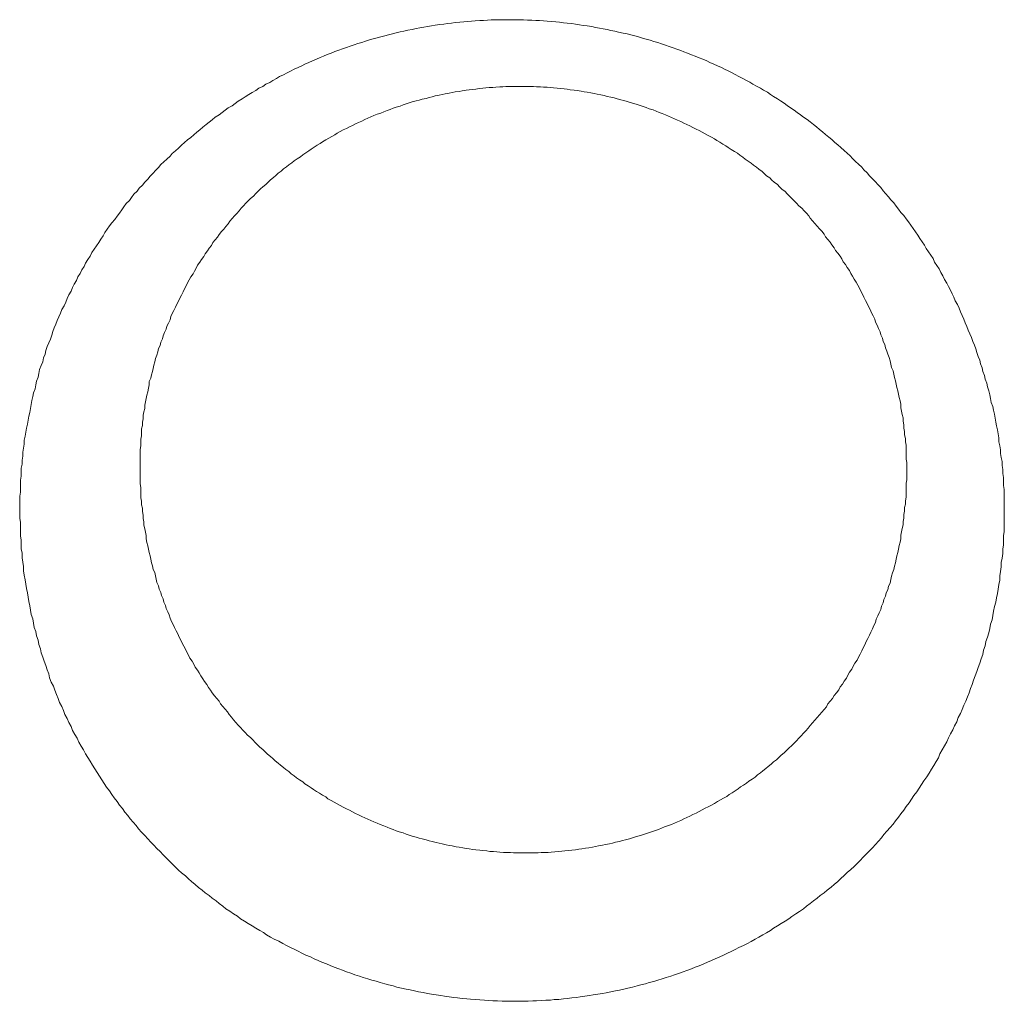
# Model space of a CAD drawing. Header units: millimetres. Extents: x -2274 to 12297, y -16157 to 26321.
# Tile 252 of 256: x -484.77 to -483.49, y -844.54 to -843.26. Entities that reach past the tile are written whole.
import ezdxf

# ---------------------------------------------------------------- set-up
doc = ezdxf.new("R2010")
doc.units = ezdxf.units.MM

msp = doc.modelspace()

# ---------------------------------------------------------------- linework, layer by layer
at = {"color": 253, "lineweight": 13}
for points in [[(-484.7695, -843.8886, 0), (-484.7695, -843.8833, 0), (-484.7685, -843.8781, 0), (-484.7685, -843.8729, 0), (-484.7685, -843.8676, 0), (-484.7685, -843.8624, 0), (-484.7675, -843.8571, 0), (-484.7675, -843.8519, 0), (-484.7675, -843.8467, 0), (-484.7665, -843.8414, 0), (-484.7665, -843.8362, 0), (-484.7655, -843.831, 0), (-484.7655, -843.8258, 0), (-484.7645, -843.8206, 0), (-484.7635, -843.8153, 0), (-484.7635, -843.8102, 0), (-484.7625, -843.805, 0), (-484.7615, -843.7998, 0), (-484.7605, -843.7946, 0), (-484.7595, -843.7894, 0), (-484.7585, -843.7843, 0), (-484.7575, -843.7791, 0), (-484.7565, -843.774, 0), (-484.7555, -843.7689, 0), (-484.7545, -843.7637, 0), (-484.7535, -843.7586, 0), (-484.7525, -843.7535, 0), (-484.7515, -843.7484, 0), (-484.7495, -843.7433, 0), (-484.7485, -843.7383, 0), (-484.7475, -843.7332, 0), (-484.7455, -843.7282, 0), (-484.7445, -843.7231, 0), (-484.7435, -843.7181, 0), (-484.7415, -843.7131, 0), (-484.7395, -843.7081, 0), (-484.7385, -843.7031, 0), (-484.7365, -843.6982, 0), (-484.7355, -843.6932, 0), (-484.7335, -843.6883, 0), (-484.7315, -843.6833, 0), (-484.7295, -843.6784, 0), (-484.7275, -843.6735, 0), (-484.7265, -843.6686, 0), (-484.7245, -843.6638, 0), (-484.7225, -843.6589, 0), (-484.7205, -843.6541, 0), (-484.7185, -843.6493, 0), (-484.7165, -843.6445, 0), (-484.7145, -843.6397, 0), (-484.7115, -843.635, 0), (-484.7095, -843.6302, 0), (-484.7075, -843.6255, 0), (-484.7055, -843.6208, 0), (-484.7025, -843.6161, 0), (-484.7005, -843.6114, 0), (-484.6985, -843.6068, 0), (-484.6955, -843.6021, 0), (-484.6935, -843.5975, 0), (-484.6905, -843.5929, 0), (-484.6885, -843.5884, 0), (-484.6855, -843.5838, 0), (-484.6835, -843.5793, 0), (-484.6805, -843.5748, 0), (-484.6775, -843.5703, 0), (-484.6755, -843.5658, 0), (-484.6725, -843.5614, 0), (-484.6695, -843.557, 0), (-484.6665, -843.5526, 0), (-484.6635, -843.5482, 0), (-484.6605, -843.5439, 0), (-484.6585, -843.5396, 0), (-484.6555, -843.5353, 0), (-484.6525, -843.531, 0), (-484.6495, -843.5268, 0), (-484.6455, -843.5225, 0), (-484.6425, -843.5183, 0), (-484.6395, -843.5142, 0), (-484.6365, -843.51, 0), (-484.6335, -843.5059, 0), (-484.6305, -843.5018, 0), (-484.6265, -843.4977, 0), (-484.6235, -843.4937, 0), (-484.6205, -843.4897, 0), (-484.6165, -843.4857, 0), (-484.6135, -843.4818, 0), (-484.6095, -843.4778, 0), (-484.6065, -843.4739, 0), (-484.6025, -843.47, 0), (-484.5995, -843.4662, 0), (-484.5955, -843.4624, 0), (-484.5925, -843.4586, 0), (-484.5885, -843.4548, 0), (-484.5855, -843.4511, 0), (-484.5815, -843.4474, 0), (-484.5775, -843.4438, 0), (-484.5735, -843.4401, 0), (-484.5705, -843.4365, 0), (-484.5665, -843.4329, 0), (-484.5625, -843.4294, 0), (-484.5585, -843.4259, 0), (-484.5545, -843.4224, 0), (-484.5505, -843.4189, 0), (-484.5465, -843.4155, 0), (-484.5425, -843.4121, 0), (-484.5385, -843.4088, 0), (-484.5345, -843.4055, 0), (-484.5305, -843.4022, 0), (-484.5265, -843.3989, 0), (-484.5225, -843.3957, 0), (-484.5185, -843.3925, 0), (-484.5145, -843.3894, 0), (-484.5095, -843.3863, 0), (-484.5055, -843.3832, 0), (-484.5015, -843.3802, 0), (-484.4975, -843.3771, 0), (-484.4925, -843.3742, 0), (-484.4885, -843.3712, 0), (-484.4845, -843.3683, 0), (-484.4795, -843.3654, 0), (-484.4755, -843.3626, 0), (-484.4705, -843.3598, 0), (-484.4665, -843.357, 0), (-484.4615, -843.3543, 0), (-484.4575, -843.3516, 0), (-484.4525, -843.349, 0), (-484.4485, -843.3463, 0), (-484.4435, -843.3438, 0), (-484.4395, -843.3412, 0), (-484.4345, -843.3387, 0), (-484.4305, -843.3362, 0), (-484.4255, -843.3338, 0), (-484.4205, -843.3314, 0), (-484.4165, -843.3291, 0), (-484.4115, -843.3267, 0), (-484.4065, -843.3245, 0), (-484.4015, -843.3222, 0), (-484.3975, -843.32, 0), (-484.3925, -843.3178, 0), (-484.3875, -843.3157, 0), (-484.3825, -843.3136, 0), (-484.3775, -843.3116, 0), (-484.3735, -843.3096, 0), (-484.3685, -843.3076, 0), (-484.3635, -843.3057, 0), (-484.3585, -843.3038, 0), (-484.3535, -843.3019, 0), (-484.3485, -843.3001, 0), (-484.3435, -843.2984, 0), (-484.3385, -843.2966, 0), (-484.3335, -843.295, 0), (-484.3285, -843.2933, 0), (-484.3235, -843.2917, 0), (-484.3185, -843.2902, 0), (-484.3135, -843.2886, 0), (-484.3085, -843.2872, 0), (-484.3035, -843.2857, 0), (-484.2985, -843.2843, 0), (-484.2935, -843.283, 0), (-484.2885, -843.2817, 0), (-484.2835, -843.2804, 0), (-484.2785, -843.2792, 0), (-484.2735, -843.278, 0), (-484.2685, -843.2769, 0), (-484.2635, -843.2758, 0), (-484.2575, -843.2747, 0), (-484.2525, -843.2737, 0), (-484.2475, -843.2727, 0), (-484.2425, -843.2718, 0), (-484.2375, -843.2709, 0), (-484.2325, -843.2701, 0), (-484.2275, -843.2693, 0), (-484.2215, -843.2685, 0), (-484.2165, -843.2678, 0), (-484.2115, -843.2671, 0), (-484.2065, -843.2665, 0), (-484.2015, -843.2659, 0), (-484.1955, -843.2654, 0), (-484.1905, -843.2649, 0), (-484.1855, -843.2644, 0), (-484.1805, -843.264, 0), (-484.1755, -843.2636, 0), (-484.1695, -843.2633, 0), (-484.1645, -843.263, 0), (-484.1595, -843.2627, 0), (-484.1545, -843.2625, 0), (-484.1485, -843.2624, 0), (-484.1435, -843.2623, 0), (-484.1385, -843.2622, 0), (-484.1335, -843.2621, 0), (-484.1285, -843.2621, 0), (-484.1225, -843.2622, 0), (-484.1175, -843.2623, 0), (-484.1125, -843.2624, 0), (-484.1075, -843.2626, 0), (-484.1015, -843.2628, 0), (-484.0965, -843.2631, 0), (-484.0915, -843.2634, 0), (-484.0865, -843.2637, 0), (-484.0815, -843.2641, 0), (-484.0755, -843.2645, 0), (-484.0705, -843.265, 0), (-484.0655, -843.2655, 0), (-484.0605, -843.2661, 0), (-484.0555, -843.2667, 0), (-484.0495, -843.2673, 0), (-484.0445, -843.268, 0), (-484.0395, -843.2687, 0), (-484.0345, -843.2695, 0), (-484.0295, -843.2703, 0), (-484.0235, -843.2712, 0), (-484.0185, -843.2721, 0), (-484.0135, -843.273, 0), (-484.0085, -843.274, 0), (-484.0035, -843.275, 0), (-483.9985, -843.2761, 0), (-483.9935, -843.2772, 0), (-483.9885, -843.2783, 0), (-483.9825, -843.2795, 0), (-483.9775, -843.2807, 0), (-483.9725, -843.282, 0), (-483.9675, -843.2833, 0), (-483.9625, -843.2846, 0), (-483.9575, -843.286, 0), (-483.9525, -843.2875, 0), (-483.9475, -843.2889, 0), (-483.9425, -843.2905, 0), (-483.9375, -843.292, 0), (-483.9325, -843.2936, 0), (-483.9275, -843.2952, 0), (-483.9225, -843.2969, 0), (-483.9175, -843.2986, 0), (-483.9125, -843.3004, 0), (-483.9075, -843.3022, 0), (-483.9035, -843.304, 0), (-483.8985, -843.3059, 0), (-483.8935, -843.3078, 0), (-483.8885, -843.3097, 0), (-483.8835, -843.3117, 0), (-483.8785, -843.3137, 0), (-483.8735, -843.3158, 0), (-483.8695, -843.3179, 0), (-483.8645, -843.3201, 0), (-483.8595, -843.3222, 0), (-483.8545, -843.3245, 0), (-483.8505, -843.3267, 0), (-483.8455, -843.329, 0), (-483.8405, -843.3314, 0), (-483.8365, -843.3337, 0), (-483.8315, -843.3361, 0), (-483.8265, -843.3386, 0), (-483.8225, -843.3411, 0), (-483.8175, -843.3436, 0), (-483.8135, -843.3462, 0), (-483.8085, -843.3488, 0), (-483.8035, -843.3514, 0), (-483.7995, -843.3541, 0), (-483.7945, -843.3568, 0), (-483.7905, -843.3596, 0), (-483.7865, -843.3624, 0), (-483.7815, -843.3652, 0), (-483.7775, -843.3681, 0), (-483.7725, -843.371, 0), (-483.7685, -843.3739, 0), (-483.7645, -843.3769, 0), (-483.7595, -843.3799, 0), (-483.7555, -843.3829, 0), (-483.7515, -843.386, 0), (-483.7475, -843.3891, 0), (-483.7425, -843.3922, 0), (-483.7385, -843.3954, 0), (-483.7345, -843.3986, 0), (-483.7305, -843.4018, 0), (-483.7265, -843.4051, 0), (-483.7225, -843.4084, 0), (-483.7185, -843.4118, 0), (-483.7145, -843.4151, 0), (-483.7105, -843.4185, 0), (-483.7065, -843.422, 0), (-483.7025, -843.4254, 0), (-483.6985, -843.4289, 0), (-483.6945, -843.4325, 0), (-483.6905, -843.436, 0), (-483.6865, -843.4396, 0), (-483.6835, -843.4432, 0), (-483.6795, -843.4469, 0), (-483.6755, -843.4506, 0), (-483.6715, -843.4543, 0), (-483.6685, -843.458, 0), (-483.6645, -843.4618, 0), (-483.6615, -843.4656, 0), (-483.6575, -843.4694, 0), (-483.6535, -843.4733, 0), (-483.6505, -843.4771, 0), (-483.6465, -843.481, 0), (-483.6435, -843.485, 0), (-483.6405, -843.4889, 0), (-483.6365, -843.4929, 0), (-483.6335, -843.497, 0), (-483.6295, -843.501, 0), (-483.6265, -843.5051, 0), (-483.6235, -843.5092, 0), (-483.6205, -843.5133, 0), (-483.6165, -843.5174, 0), (-483.6135, -843.5216, 0), (-483.6105, -843.5258, 0), (-483.6075, -843.53, 0), (-483.6045, -843.5343, 0), (-483.6015, -843.5386, 0), (-483.5985, -843.5429, 0), (-483.5955, -843.5472, 0), (-483.5925, -843.5515, 0), (-483.5895, -843.5559, 0), (-483.5875, -843.5603, 0), (-483.5845, -843.5647, 0), (-483.5815, -843.5691, 0), (-483.5785, -843.5736, 0), (-483.5765, -843.5781, 0), (-483.5735, -843.5826, 0), (-483.5705, -843.5871, 0), (-483.5685, -843.5916, 0), (-483.5655, -843.5962, 0), (-483.5635, -843.6008, 0), (-483.5605, -843.6054, 0), (-483.5585, -843.61, 0), (-483.5555, -843.6146, 0), (-483.5535, -843.6193, 0), (-483.5515, -843.624, 0), (-483.5495, -843.6287, 0), (-483.5465, -843.6334, 0), (-483.5445, -843.6381, 0), (-483.5425, -843.6429, 0), (-483.5405, -843.6476, 0), (-483.5385, -843.6524, 0), (-483.5365, -843.6572, 0), (-483.5345, -843.662, 0), (-483.5325, -843.6668, 0), (-483.5305, -843.6717, 0), (-483.5285, -843.6765, 0), (-483.5265, -843.6814, 0), (-483.5245, -843.6863, 0), (-483.5225, -843.6912, 0), (-483.5215, -843.6961, 0), (-483.5195, -843.701, 0), (-483.5175, -843.706, 0), (-483.5165, -843.7109, 0), (-483.5145, -843.7159, 0), (-483.5135, -843.7209, 0), (-483.5115, -843.7259, 0), (-483.5105, -843.7309, 0), (-483.5085, -843.7359, 0), (-483.5075, -843.7409, 0), (-483.5055, -843.746, 0), (-483.5045, -843.751, 0), (-483.5035, -843.7561, 0), (-483.5025, -843.7611, 0), (-483.5005, -843.7662, 0), (-483.4995, -843.7713, 0), (-483.4985, -843.7764, 0), (-483.4975, -843.7815, 0), (-483.4965, -843.7866, 0), (-483.4955, -843.7917, 0), (-483.4945, -843.7969, 0), (-483.4935, -843.802, 0), (-483.4925, -843.8071, 0), (-483.4925, -843.8123, 0), (-483.4915, -843.8175, 0), (-483.4905, -843.8226, 0), (-483.4905, -843.8278, 0), (-483.4895, -843.833, 0), (-483.4885, -843.8382, 0), (-483.4885, -843.8434, 0), (-483.4875, -843.8486, 0), (-483.4875, -843.8538, 0), (-483.4865, -843.859, 0), (-483.4865, -843.8642, 0), (-483.4865, -843.8694, 0), (-483.4855, -843.8747, 0), (-483.4855, -843.8799, 0), (-483.4855, -843.8851, 0), (-483.4855, -843.8904, 0), (-483.4855, -843.8956, 0), (-483.4855, -843.9009, 0), (-483.4855, -843.9061, 0)], [(-484.6125, -843.8357, 0), (-484.6125, -843.8312, 0), (-484.6125, -843.8268, 0), (-484.6125, -843.8223, 0), (-484.6115, -843.8178, 0), (-484.6115, -843.8134, 0), (-484.6115, -843.8089, 0), (-484.6105, -843.8045, 0), (-484.6105, -843.8, 0), (-484.6105, -843.7956, 0), (-484.6095, -843.7911, 0), (-484.6095, -843.7867, 0), (-484.6085, -843.7822, 0), (-484.6085, -843.7778, 0), (-484.6075, -843.7734, 0), (-484.6065, -843.769, 0), (-484.6065, -843.7646, 0), (-484.6055, -843.7602, 0), (-484.6045, -843.7558, 0), (-484.6035, -843.7514, 0), (-484.6025, -843.747, 0), (-484.6015, -843.7426, 0), (-484.6005, -843.7383, 0), (-484.6005, -843.7339, 0), (-484.5985, -843.7296, 0), (-484.5975, -843.7252, 0), (-484.5965, -843.7209, 0), (-484.5955, -843.7166, 0), (-484.5945, -843.7123, 0), (-484.5935, -843.708, 0), (-484.5925, -843.7037, 0), (-484.5905, -843.6994, 0), (-484.5895, -843.6952, 0), (-484.5885, -843.6909, 0), (-484.5865, -843.6867, 0), (-484.5855, -843.6825, 0), (-484.5835, -843.6783, 0), (-484.5825, -843.6741, 0), (-484.5805, -843.6699, 0), (-484.5785, -843.6657, 0), (-484.5775, -843.6616, 0), (-484.5755, -843.6575, 0), (-484.5735, -843.6533, 0), (-484.5725, -843.6492, 0), (-484.5705, -843.6452, 0), (-484.5685, -843.6411, 0), (-484.5665, -843.637, 0), (-484.5645, -843.633, 0), (-484.5625, -843.629, 0), (-484.5605, -843.625, 0), (-484.5585, -843.621, 0), (-484.5565, -843.617, 0), (-484.5545, -843.6131, 0), (-484.5525, -843.6091, 0), (-484.5505, -843.6052, 0), (-484.5485, -843.6013, 0), (-484.5465, -843.5975, 0), (-484.5435, -843.5936, 0), (-484.5415, -843.5898, 0), (-484.5395, -843.586, 0), (-484.5375, -843.5822, 0), (-484.5345, -843.5784, 0), (-484.5325, -843.5747, 0), (-484.5295, -843.5709, 0), (-484.5275, -843.5672, 0), (-484.5245, -843.5636, 0), (-484.5225, -843.5599, 0), (-484.5195, -843.5563, 0), (-484.5175, -843.5526, 0), (-484.5145, -843.5491, 0), (-484.5115, -843.5455, 0), (-484.5095, -843.542, 0), (-484.5065, -843.5384, 0), (-484.5035, -843.535, 0), (-484.5005, -843.5315, 0), (-484.4975, -843.5281, 0), (-484.4955, -843.5246, 0), (-484.4925, -843.5213, 0), (-484.4895, -843.5179, 0), (-484.4865, -843.5146, 0), (-484.4835, -843.5113, 0), (-484.4805, -843.508, 0), (-484.4775, -843.5047, 0), (-484.4745, -843.5015, 0), (-484.4715, -843.4983, 0), (-484.4685, -843.4952, 0), (-484.4645, -843.492, 0), (-484.4615, -843.4889, 0), (-484.4585, -843.4858, 0), (-484.4555, -843.4828, 0), (-484.4525, -843.4798, 0), (-484.4485, -843.4768, 0), (-484.4455, -843.4738, 0), (-484.4425, -843.4709, 0), (-484.4385, -843.468, 0), (-484.4355, -843.4651, 0), (-484.4325, -843.4623, 0), (-484.4285, -843.4595, 0), (-484.4255, -843.4567, 0), (-484.4215, -843.454, 0), (-484.4185, -843.4513, 0), (-484.4145, -843.4486, 0), (-484.4115, -843.4459, 0), (-484.4075, -843.4433, 0), (-484.4035, -843.4407, 0), (-484.4005, -843.4382, 0), (-484.3965, -843.4357, 0), (-484.3925, -843.4332, 0), (-484.3895, -843.4307, 0), (-484.3855, -843.4283, 0), (-484.3815, -843.4259, 0), (-484.3775, -843.4236, 0), (-484.3745, -843.4212, 0), (-484.3705, -843.4189, 0), (-484.3665, -843.4167, 0), (-484.3625, -843.4145, 0), (-484.3585, -843.4123, 0), (-484.3555, -843.4101, 0), (-484.3515, -843.408, 0), (-484.3475, -843.4059, 0), (-484.3435, -843.4039, 0), (-484.3395, -843.4019, 0), (-484.3355, -843.3999, 0), (-484.3315, -843.398, 0), (-484.3275, -843.3961, 0), (-484.3235, -843.3942, 0), (-484.3195, -843.3924, 0), (-484.3155, -843.3906, 0), (-484.3115, -843.3888, 0), (-484.3075, -843.3871, 0), (-484.3035, -843.3854, 0), (-484.2985, -843.3838, 0), (-484.2945, -843.3822, 0), (-484.2905, -843.3806, 0), (-484.2865, -843.3791, 0), (-484.2825, -843.3776, 0), (-484.2785, -843.3761, 0), (-484.2735, -843.3747, 0), (-484.2695, -843.3733, 0), (-484.2655, -843.372, 0), (-484.2615, -843.3706, 0), (-484.2575, -843.3694, 0), (-484.2525, -843.3681, 0), (-484.2485, -843.3669, 0), (-484.2445, -843.3658, 0), (-484.2395, -843.3647, 0), (-484.2355, -843.3636, 0), (-484.2315, -843.3625, 0), (-484.2275, -843.3615, 0), (-484.2225, -843.3606, 0), (-484.2185, -843.3596, 0), (-484.2145, -843.3587, 0), (-484.2095, -843.3579, 0), (-484.2055, -843.3571, 0), (-484.2015, -843.3563, 0), (-484.1965, -843.3556, 0), (-484.1925, -843.3549, 0), (-484.1875, -843.3542, 0), (-484.1835, -843.3536, 0), (-484.1795, -843.353, 0), (-484.1745, -843.3525, 0), (-484.1705, -843.352, 0), (-484.1655, -843.3515, 0), (-484.1615, -843.3511, 0), (-484.1575, -843.3507, 0), (-484.1525, -843.3504, 0), (-484.1485, -843.35, 0), (-484.1435, -843.3498, 0), (-484.1395, -843.3496, 0), (-484.1355, -843.3494, 0), (-484.1305, -843.3492, 0), (-484.1265, -843.3491, 0), (-484.1215, -843.3491, 0), (-484.1175, -843.349, 0), (-484.1125, -843.3491, 0), (-484.1085, -843.3491, 0), (-484.1045, -843.3492, 0), (-484.0995, -843.3493, 0), (-484.0955, -843.3495, 0), (-484.0905, -843.3497, 0), (-484.0865, -843.35, 0), (-484.0815, -843.3503, 0), (-484.0775, -843.3506, 0), (-484.0735, -843.351, 0), (-484.0685, -843.3514, 0), (-484.0645, -843.3518, 0), (-484.0595, -843.3523, 0), (-484.0555, -843.3528, 0), (-484.0515, -843.3534, 0), (-484.0465, -843.354, 0), (-484.0425, -843.3546, 0), (-484.0375, -843.3553, 0), (-484.0335, -843.356, 0), (-484.0295, -843.3568, 0), (-484.0245, -843.3576, 0), (-484.0205, -843.3584, 0), (-484.0165, -843.3593, 0), (-484.0115, -843.3602, 0), (-484.0075, -843.3611, 0), (-484.0035, -843.3621, 0), (-483.9985, -843.3631, 0), (-483.9945, -843.3642, 0), (-483.9905, -843.3653, 0), (-483.9855, -843.3664, 0), (-483.9815, -843.3676, 0), (-483.9775, -843.3688, 0), (-483.9735, -843.3701, 0), (-483.9685, -843.3713, 0), (-483.9645, -843.3727, 0), (-483.9605, -843.374, 0), (-483.9565, -843.3754, 0), (-483.9525, -843.3768, 0), (-483.9485, -843.3783, 0), (-483.9435, -843.3798, 0), (-483.9395, -843.3814, 0), (-483.9355, -843.3829, 0), (-483.9315, -843.3846, 0), (-483.9275, -843.3862, 0), (-483.9235, -843.3879, 0), (-483.9195, -843.3896, 0), (-483.9155, -843.3914, 0), (-483.9115, -843.3932, 0), (-483.9075, -843.395, 0), (-483.9035, -843.3969, 0), (-483.8995, -843.3988, 0), (-483.8955, -843.4007, 0), (-483.8915, -843.4027, 0), (-483.8875, -843.4047, 0), (-483.8835, -843.4067, 0), (-483.8795, -843.4088, 0), (-483.8755, -843.4109, 0), (-483.8715, -843.413, 0), (-483.8675, -843.4152, 0), (-483.8635, -843.4174, 0), (-483.8605, -843.4196, 0), (-483.8565, -843.4219, 0), (-483.8525, -843.4242, 0), (-483.8485, -843.4265, 0), (-483.8455, -843.4289, 0), (-483.8415, -843.4313, 0), (-483.8375, -843.4338, 0), (-483.8335, -843.4362, 0), (-483.8305, -843.4387, 0), (-483.8265, -843.4413, 0), (-483.8235, -843.4438, 0), (-483.8195, -843.4464, 0), (-483.8155, -843.4491, 0), (-483.8125, -843.4517, 0), (-483.8085, -843.4544, 0), (-483.8055, -843.4571, 0), (-483.8015, -843.4599, 0), (-483.7985, -843.4627, 0), (-483.7955, -843.4655, 0), (-483.7915, -843.4683, 0), (-483.7885, -843.4712, 0), (-483.7855, -843.4741, 0), (-483.7815, -843.477, 0), (-483.7785, -843.48, 0), (-483.7755, -843.483, 0), (-483.7715, -843.486, 0), (-483.7685, -843.489, 0), (-483.7655, -843.4921, 0), (-483.7625, -843.4952, 0), (-483.7595, -843.4983, 0), (-483.7565, -843.5015, 0), (-483.7535, -843.5047, 0), (-483.7495, -843.5079, 0), (-483.7465, -843.5111, 0), (-483.7435, -843.5144, 0), (-483.7405, -843.5177, 0), (-483.7385, -843.521, 0), (-483.7355, -843.5244, 0), (-483.7325, -843.5278, 0), (-483.7295, -843.5312, 0), (-483.7265, -843.5346, 0), (-483.7235, -843.538, 0), (-483.7205, -843.5415, 0), (-483.7185, -843.545, 0), (-483.7155, -843.5486, 0), (-483.7125, -843.5521, 0), (-483.7105, -843.5557, 0), (-483.7075, -843.5593, 0), (-483.7055, -843.5629, 0), (-483.7025, -843.5666, 0), (-483.6995, -843.5702, 0), (-483.6975, -843.5739, 0), (-483.6955, -843.5777, 0), (-483.6925, -843.5814, 0), (-483.6905, -843.5852, 0), (-483.6875, -843.589, 0), (-483.6855, -843.5928, 0), (-483.6835, -843.5966, 0), (-483.6815, -843.6005, 0), (-483.6785, -843.6043, 0), (-483.6765, -843.6082, 0), (-483.6745, -843.6121, 0), (-483.6725, -843.6161, 0), (-483.6705, -843.62, 0), (-483.6685, -843.624, 0), (-483.6665, -843.628, 0), (-483.6645, -843.632, 0), (-483.6625, -843.636, 0), (-483.6605, -843.6401, 0), (-483.6585, -843.6441, 0), (-483.6565, -843.6482, 0), (-483.6545, -843.6523, 0), (-483.6535, -843.6564, 0), (-483.6515, -843.6605, 0), (-483.6495, -843.6647, 0), (-483.6475, -843.6688, 0), (-483.6465, -843.673, 0), (-483.6445, -843.6772, 0), (-483.6435, -843.6814, 0), (-483.6415, -843.6856, 0), (-483.6405, -843.6898, 0), (-483.6385, -843.6941, 0), (-483.6375, -843.6983, 0), (-483.6355, -843.7026, 0), (-483.6345, -843.7069, 0), (-483.6335, -843.7112, 0), (-483.6325, -843.7155, 0), (-483.6305, -843.7198, 0), (-483.6295, -843.7241, 0), (-483.6285, -843.7284, 0), (-483.6275, -843.7328, 0), (-483.6265, -843.7371, 0), (-483.6255, -843.7415, 0), (-483.6245, -843.7459, 0), (-483.6235, -843.7503, 0), (-483.6225, -843.7547, 0), (-483.6215, -843.7591, 0), (-483.6205, -843.7635, 0), (-483.6205, -843.7679, 0), (-483.6195, -843.7723, 0), (-483.6185, -843.7767, 0), (-483.6175, -843.7812, 0), (-483.6175, -843.7856, 0), (-483.6165, -843.7901, 0), (-483.6165, -843.7945, 0), (-483.6155, -843.799, 0), (-483.6155, -843.8034, 0), (-483.6145, -843.8079, 0), (-483.6145, -843.8124, 0), (-483.6135, -843.8168, 0), (-483.6135, -843.8213, 0), (-483.6135, -843.8258, 0), (-483.6135, -843.8303, 0), (-483.6135, -843.8348, 0), (-483.6125, -843.8393, 0), (-483.6125, -843.8437, 0), (-483.6125, -843.8482, 0), (-483.6125, -843.8527, 0)], [(-483.6125, -843.8527, 0), (-483.6125, -843.8573, 0), (-483.6125, -843.8618, 0), (-483.6135, -843.8664, 0), (-483.6135, -843.8709, 0), (-483.6135, -843.8754, 0), (-483.6135, -843.88, 0), (-483.6135, -843.8845, 0), (-483.6145, -843.8891, 0), (-483.6145, -843.8936, 0), (-483.6155, -843.8981, 0), (-483.6155, -843.9027, 0), (-483.6165, -843.9072, 0), (-483.6165, -843.9117, 0), (-483.6175, -843.9162, 0), (-483.6175, -843.9207, 0), (-483.6185, -843.9252, 0), (-483.6195, -843.9297, 0), (-483.6205, -843.9342, 0), (-483.6205, -843.9387, 0), (-483.6215, -843.9432, 0), (-483.6225, -843.9477, 0), (-483.6235, -843.9522, 0), (-483.6245, -843.9566, 0), (-483.6255, -843.9611, 0), (-483.6265, -843.9655, 0), (-483.6275, -843.9699, 0), (-483.6285, -843.9744, 0), (-483.6295, -843.9788, 0), (-483.6315, -843.9832, 0), (-483.6325, -843.9876, 0), (-483.6335, -843.992, 0), (-483.6345, -843.9964, 0), (-483.6365, -844.0007, 0), (-483.6375, -844.0051, 0), (-483.6395, -844.0094, 0), (-483.6405, -844.0137, 0), (-483.6425, -844.018, 0), (-483.6435, -844.0223, 0), (-483.6455, -844.0266, 0), (-483.6465, -844.0309, 0), (-483.6485, -844.0352, 0), (-483.6505, -844.0394, 0), (-483.6525, -844.0436, 0), (-483.6535, -844.0478, 0), (-483.6555, -844.052, 0), (-483.6575, -844.0562, 0), (-483.6595, -844.0604, 0), (-483.6615, -844.0645, 0), (-483.6635, -844.0686, 0), (-483.6655, -844.0727, 0), (-483.6675, -844.0768, 0), (-483.6695, -844.0809, 0), (-483.6715, -844.0849, 0), (-483.6735, -844.089, 0), (-483.6755, -844.093, 0), (-483.6775, -844.097, 0), (-483.6805, -844.1009, 0), (-483.6825, -844.1049, 0), (-483.6845, -844.1088, 0), (-483.6875, -844.1127, 0), (-483.6895, -844.1166, 0), (-483.6915, -844.1204, 0), (-483.6945, -844.1243, 0), (-483.6965, -844.1281, 0), (-483.6995, -844.1319, 0), (-483.7015, -844.1356, 0), (-483.7045, -844.1394, 0), (-483.7075, -844.1431, 0), (-483.7095, -844.1468, 0), (-483.7125, -844.1504, 0), (-483.7155, -844.1541, 0), (-483.7175, -844.1577, 0), (-483.7205, -844.1613, 0), (-483.7235, -844.1648, 0), (-483.7265, -844.1683, 0), (-483.7295, -844.1718, 0), (-483.7325, -844.1753, 0), (-483.7355, -844.1787, 0), (-483.7385, -844.1822, 0), (-483.7415, -844.1855, 0), (-483.7445, -844.1889, 0), (-483.7475, -844.1922, 0), (-483.7505, -844.1955, 0), (-483.7535, -844.1988, 0), (-483.7565, -844.202, 0), (-483.7595, -844.2052, 0), (-483.7625, -844.2083, 0), (-483.7665, -844.2115, 0), (-483.7695, -844.2146, 0), (-483.7725, -844.2177, 0), (-483.7765, -844.2207, 0), (-483.7795, -844.2237, 0), (-483.7825, -844.2267, 0), (-483.7865, -844.2296, 0), (-483.7895, -844.2325, 0), (-483.7935, -844.2354, 0), (-483.7965, -844.2382, 0), (-483.8005, -844.2411, 0), (-483.8035, -844.2438, 0), (-483.8075, -844.2466, 0), (-483.8105, -844.2493, 0), (-483.8145, -844.252, 0), (-483.8185, -844.2546, 0), (-483.8215, -844.2572, 0), (-483.8255, -844.2598, 0), (-483.8295, -844.2623, 0), (-483.8325, -844.2648, 0), (-483.8365, -844.2673, 0), (-483.8405, -844.2697, 0), (-483.8445, -844.2721, 0), (-483.8475, -844.2745, 0), (-483.8515, -844.2768, 0), (-483.8555, -844.2791, 0), (-483.8595, -844.2814, 0), (-483.8635, -844.2836, 0), (-483.8675, -844.2858, 0), (-483.8715, -844.288, 0), (-483.8755, -844.2901, 0), (-483.8795, -844.2922, 0), (-483.8835, -844.2942, 0), (-483.8875, -844.2962, 0), (-483.8915, -844.2982, 0), (-483.8955, -844.3002, 0), (-483.8995, -844.3021, 0), (-483.9035, -844.3039, 0), (-483.9075, -844.3058, 0), (-483.9115, -844.3075, 0), (-483.9155, -844.3093, 0), (-483.9195, -844.311, 0), (-483.9235, -844.3127, 0), (-483.9285, -844.3143, 0), (-483.9325, -844.3159, 0), (-483.9365, -844.3175, 0), (-483.9405, -844.319, 0), (-483.9445, -844.3205, 0), (-483.9495, -844.322, 0), (-483.9535, -844.3234, 0), (-483.9575, -844.3247, 0), (-483.9615, -844.3261, 0), (-483.9665, -844.3274, 0), (-483.9705, -844.3286, 0), (-483.9745, -844.3299, 0), (-483.9795, -844.331, 0), (-483.9835, -844.3322, 0), (-483.9875, -844.3333, 0), (-483.9925, -844.3344, 0), (-483.9965, -844.3354, 0), (-484.0005, -844.3364, 0), (-484.0055, -844.3373, 0), (-484.0095, -844.3382, 0), (-484.0145, -844.3391, 0), (-484.0185, -844.3399, 0), (-484.0225, -844.3407, 0), (-484.0275, -844.3415, 0), (-484.0315, -844.3422, 0), (-484.0365, -844.3429, 0), (-484.0405, -844.3435, 0), (-484.0445, -844.3441, 0), (-484.0495, -844.3447, 0), (-484.0535, -844.3452, 0), (-484.0585, -844.3457, 0), (-484.0625, -844.3461, 0), (-484.0675, -844.3465, 0), (-484.0715, -844.3469, 0), (-484.0765, -844.3472, 0), (-484.0805, -844.3475, 0), (-484.0845, -844.3477, 0), (-484.0895, -844.3479, 0), (-484.0935, -844.3481, 0), (-484.0985, -844.3482, 0), (-484.1025, -844.3483, 0), (-484.1075, -844.3483, 0), (-484.1115, -844.3483, 0), (-484.1165, -844.3483, 0), (-484.1205, -844.3482, 0), (-484.1255, -844.3481, 0), (-484.1295, -844.3479, 0), (-484.1345, -844.3477, 0), (-484.1385, -844.3475, 0), (-484.1435, -844.3472, 0), (-484.1475, -844.3469, 0), (-484.1515, -844.3465, 0), (-484.1565, -844.3462, 0), (-484.1605, -844.3457, 0), (-484.1655, -844.3452, 0), (-484.1695, -844.3447, 0), (-484.1745, -844.3442, 0), (-484.1785, -844.3436, 0), (-484.1835, -844.343, 0), (-484.1875, -844.3423, 0), (-484.1915, -844.3416, 0), (-484.1965, -844.3408, 0), (-484.2005, -844.3401, 0), (-484.2055, -844.3392, 0), (-484.2095, -844.3384, 0), (-484.2135, -844.3375, 0), (-484.2185, -844.3365, 0), (-484.2225, -844.3355, 0), (-484.2265, -844.3345, 0), (-484.2315, -844.3335, 0), (-484.2355, -844.3324, 0), (-484.2395, -844.3312, 0), (-484.2445, -844.33, 0), (-484.2485, -844.3288, 0), (-484.2525, -844.3276, 0), (-484.2575, -844.3263, 0), (-484.2615, -844.325, 0), (-484.2655, -844.3236, 0), (-484.2695, -844.3222, 0), (-484.2745, -844.3208, 0), (-484.2785, -844.3193, 0), (-484.2825, -844.3178, 0), (-484.2865, -844.3162, 0), (-484.2905, -844.3146, 0), (-484.2945, -844.313, 0), (-484.2995, -844.3113, 0), (-484.3035, -844.3096, 0), (-484.3075, -844.3079, 0), (-484.3115, -844.3061, 0), (-484.3155, -844.3043, 0), (-484.3195, -844.3025, 0), (-484.3235, -844.3006, 0), (-484.3275, -844.2987, 0), (-484.3315, -844.2967, 0), (-484.3355, -844.2947, 0), (-484.3395, -844.2927, 0), (-484.3435, -844.2906, 0), (-484.3475, -844.2885, 0), (-484.3515, -844.2864, 0), (-484.3555, -844.2843, 0), (-484.3595, -844.2821, 0), (-484.3635, -844.2798, 0), (-484.3675, -844.2776, 0), (-484.3705, -844.2752, 0), (-484.3745, -844.2729, 0), (-484.3785, -844.2705, 0), (-484.3825, -844.2681, 0), (-484.3865, -844.2657, 0), (-484.3895, -844.2632, 0), (-484.3935, -844.2607, 0), (-484.3975, -844.2582, 0), (-484.4005, -844.2556, 0), (-484.4045, -844.253, 0), (-484.4085, -844.2504, 0), (-484.4115, -844.2477, 0), (-484.4155, -844.245, 0), (-484.4185, -844.2423, 0), (-484.4225, -844.2395, 0), (-484.4255, -844.2368, 0), (-484.4295, -844.2339, 0), (-484.4325, -844.2311, 0), (-484.4365, -844.2282, 0), (-484.4395, -844.2253, 0), (-484.4425, -844.2224, 0), (-484.4465, -844.2194, 0), (-484.4495, -844.2164, 0), (-484.4525, -844.2133, 0), (-484.4565, -844.2103, 0), (-484.4595, -844.2072, 0), (-484.4625, -844.2041, 0), (-484.4655, -844.2009, 0), (-484.4685, -844.1978, 0), (-484.4725, -844.1946, 0), (-484.4755, -844.1913, 0), (-484.4785, -844.1881, 0), (-484.4815, -844.1848, 0), (-484.4845, -844.1815, 0), (-484.4875, -844.1781, 0), (-484.4905, -844.1748, 0), (-484.4935, -844.1714, 0), (-484.4965, -844.168, 0), (-484.4985, -844.1645, 0), (-484.5015, -844.161, 0), (-484.5045, -844.1575, 0), (-484.5075, -844.154, 0), (-484.5095, -844.1505, 0), (-484.5125, -844.1469, 0), (-484.5155, -844.1433, 0), (-484.5185, -844.1397, 0), (-484.5205, -844.136, 0), (-484.5235, -844.1324, 0), (-484.5255, -844.1287, 0), (-484.5285, -844.125, 0), (-484.5305, -844.1212, 0), (-484.5335, -844.1175, 0), (-484.5355, -844.1137, 0), (-484.5375, -844.1099, 0), (-484.5405, -844.1061, 0), (-484.5425, -844.1022, 0), (-484.5445, -844.0984, 0), (-484.5475, -844.0945, 0), (-484.5495, -844.0906, 0), (-484.5515, -844.0867, 0), (-484.5535, -844.0827, 0), (-484.5555, -844.0788, 0), (-484.5575, -844.0748, 0), (-484.5595, -844.0708, 0), (-484.5615, -844.0668, 0), (-484.5635, -844.0627, 0), (-484.5655, -844.0587, 0), (-484.5675, -844.0546, 0), (-484.5695, -844.0505, 0), (-484.5715, -844.0464, 0), (-484.5735, -844.0423, 0), (-484.5745, -844.0381, 0), (-484.5765, -844.034, 0), (-484.5785, -844.0298, 0), (-484.5795, -844.0256, 0), (-484.5815, -844.0214, 0), (-484.5825, -844.0172, 0), (-484.5845, -844.0129, 0), (-484.5855, -844.0087, 0), (-484.5875, -844.0044, 0), (-484.5885, -844.0002, 0), (-484.5905, -843.9959, 0), (-484.5915, -843.9916, 0), (-484.5925, -843.9872, 0), (-484.5935, -843.9829, 0), (-484.5955, -843.9786, 0), (-484.5965, -843.9742, 0), (-484.5975, -843.9699, 0), (-484.5985, -843.9655, 0), (-484.5995, -843.9611, 0), (-484.6005, -843.9567, 0), (-484.6015, -843.9523, 0), (-484.6025, -843.9479, 0), (-484.6035, -843.9435, 0), (-484.6045, -843.939, 0), (-484.6045, -843.9346, 0), (-484.6055, -843.9302, 0), (-484.6065, -843.9257, 0), (-484.6075, -843.9212, 0), (-484.6075, -843.9168, 0), (-484.6085, -843.9123, 0), (-484.6085, -843.9078, 0), (-484.6095, -843.9033, 0), (-484.6095, -843.8989, 0), (-484.6105, -843.8944, 0), (-484.6105, -843.8899, 0), (-484.6115, -843.8854, 0), (-484.6115, -843.8809, 0), (-484.6115, -843.8763, 0), (-484.6115, -843.8718, 0), (-484.6125, -843.8673, 0), (-484.6125, -843.8628, 0), (-484.6125, -843.8583, 0), (-484.6125, -843.8538, 0), (-484.6125, -843.8493, 0), (-484.6125, -843.8447, 0), (-484.6125, -843.8402, 0), (-484.6125, -843.8357, 0)], [(-483.4855, -843.9061, 0), (-483.4855, -843.9119, 0), (-483.4855, -843.9177, 0), (-483.4855, -843.9235, 0), (-483.4855, -843.9292, 0), (-483.4865, -843.935, 0), (-483.4865, -843.9408, 0), (-483.4865, -843.9466, 0), (-483.4875, -843.9523, 0), (-483.4875, -843.9581, 0), (-483.4885, -843.9639, 0), (-483.4895, -843.9697, 0), (-483.4895, -843.9755, 0), (-483.4905, -843.9812, 0), (-483.4915, -843.987, 0), (-483.4915, -843.9928, 0), (-483.4925, -843.9985, 0), (-483.4935, -844.0043, 0), (-483.4945, -844.01, 0), (-483.4955, -844.0158, 0), (-483.4965, -844.0215, 0), (-483.4985, -844.0272, 0), (-483.4995, -844.0329, 0), (-483.5005, -844.0387, 0), (-483.5015, -844.0444, 0), (-483.5035, -844.0501, 0), (-483.5045, -844.0557, 0), (-483.5055, -844.0614, 0), (-483.5075, -844.0671, 0), (-483.5095, -844.0727, 0), (-483.5105, -844.0784, 0), (-483.5125, -844.084, 0), (-483.5135, -844.0896, 0), (-483.5155, -844.0952, 0), (-483.5175, -844.1008, 0), (-483.5195, -844.1064, 0), (-483.5215, -844.1119, 0), (-483.5235, -844.1175, 0), (-483.5255, -844.123, 0), (-483.5275, -844.1285, 0), (-483.5295, -844.134, 0), (-483.5315, -844.1395, 0), (-483.5335, -844.1449, 0), (-483.5355, -844.1503, 0), (-483.5385, -844.1557, 0), (-483.5405, -844.1611, 0), (-483.5425, -844.1665, 0), (-483.5455, -844.1719, 0), (-483.5475, -844.1772, 0), (-483.5505, -844.1825, 0), (-483.5525, -844.1878, 0), (-483.5555, -844.193, 0), (-483.5585, -844.1983, 0), (-483.5605, -844.2035, 0), (-483.5635, -844.2087, 0), (-483.5665, -844.2138, 0), (-483.5695, -844.219, 0), (-483.5715, -844.2241, 0), (-483.5745, -844.2291, 0), (-483.5775, -844.2342, 0), (-483.5805, -844.2392, 0), (-483.5835, -844.2442, 0), (-483.5865, -844.2492, 0), (-483.5905, -844.2541, 0), (-483.5935, -844.259, 0), (-483.5965, -844.2639, 0), (-483.5995, -844.2687, 0), (-483.6035, -844.2735, 0), (-483.6065, -844.2783, 0), (-483.6095, -844.283, 0), (-483.6135, -844.2877, 0), (-483.6165, -844.2924, 0), (-483.6205, -844.2971, 0), (-483.6235, -844.3017, 0), (-483.6275, -844.3062, 0), (-483.6305, -844.3108, 0), (-483.6345, -844.3152, 0), (-483.6385, -844.3197, 0), (-483.6425, -844.3241, 0), (-483.6455, -844.3285, 0), (-483.6495, -844.3328, 0), (-483.6535, -844.3371, 0), (-483.6575, -844.3414, 0), (-483.6615, -844.3456, 0), (-483.6655, -844.3498, 0), (-483.6695, -844.3539, 0), (-483.6735, -844.358, 0), (-483.6775, -844.362, 0), (-483.6815, -844.3661, 0), (-483.6855, -844.37, 0), (-483.6905, -844.3739, 0), (-483.6945, -844.3778, 0), (-483.6985, -844.3817, 0), (-483.7025, -844.3855, 0), (-483.7075, -844.3892, 0), (-483.7115, -844.3929, 0), (-483.7165, -844.3966, 0), (-483.7205, -844.4002, 0), (-483.7255, -844.4038, 0), (-483.7295, -844.4073, 0), (-483.7345, -844.4108, 0), (-483.7385, -844.4143, 0), (-483.7435, -844.4177, 0), (-483.7475, -844.4211, 0), (-483.7525, -844.4244, 0), (-483.7575, -844.4277, 0), (-483.7625, -844.4309, 0), (-483.7665, -844.4341, 0), (-483.7715, -844.4372, 0), (-483.7765, -844.4403, 0), (-483.7815, -844.4434, 0), (-483.7865, -844.4464, 0), (-483.7905, -844.4494, 0), (-483.7955, -844.4523, 0), (-483.8005, -844.4552, 0), (-483.8055, -844.458, 0), (-483.8105, -844.4608, 0), (-483.8155, -844.4636, 0), (-483.8205, -844.4663, 0), (-483.8255, -844.4689, 0), (-483.8315, -844.4715, 0), (-483.8365, -844.4741, 0), (-483.8415, -844.4766, 0), (-483.8465, -844.4791, 0), (-483.8515, -844.4815, 0), (-483.8565, -844.4839, 0), (-483.8625, -844.4863, 0), (-483.8675, -844.4886, 0), (-483.8725, -844.4908, 0), (-483.8775, -844.493, 0), (-483.8835, -844.4952, 0), (-483.8885, -844.4973, 0), (-483.8935, -844.4993, 0), (-483.8995, -844.5013, 0), (-483.9045, -844.5033, 0), (-483.9105, -844.5052, 0), (-483.9155, -844.5071, 0), (-483.9205, -844.5089, 0), (-483.9265, -844.5107, 0), (-483.9315, -844.5124, 0), (-483.9375, -844.5141, 0), (-483.9425, -844.5157, 0), (-483.9485, -844.5173, 0), (-483.9535, -844.5188, 0), (-483.9595, -844.5203, 0), (-483.9645, -844.5217, 0), (-483.9705, -844.5231, 0), (-483.9765, -844.5245, 0), (-483.9815, -844.5258, 0), (-483.9875, -844.527, 0), (-483.9925, -844.5282, 0), (-483.9985, -844.5293, 0), (-484.0045, -844.5304, 0), (-484.0095, -844.5315, 0), (-484.0155, -844.5324, 0), (-484.0215, -844.5334, 0), (-484.0265, -844.5343, 0), (-484.0325, -844.5351, 0), (-484.0385, -844.5359, 0), (-484.0435, -844.5366, 0), (-484.0495, -844.5373, 0), (-484.0555, -844.5379, 0), (-484.0605, -844.5385, 0), (-484.0665, -844.5391, 0), (-484.0725, -844.5395, 0), (-484.0775, -844.54, 0), (-484.0835, -844.5403, 0), (-484.0895, -844.5407, 0), (-484.0955, -844.5409, 0), (-484.1005, -844.5412, 0), (-484.1065, -844.5413, 0), (-484.1125, -844.5415, 0), (-484.1185, -844.5415, 0), (-484.1235, -844.5416, 0), (-484.1295, -844.5415, 0), (-484.1355, -844.5414, 0), (-484.1405, -844.5413, 0), (-484.1465, -844.5411, 0), (-484.1525, -844.5409, 0), (-484.1585, -844.5406, 0), (-484.1635, -844.5403, 0), (-484.1695, -844.5399, 0), (-484.1755, -844.5395, 0), (-484.1815, -844.539, 0), (-484.1865, -844.5385, 0), (-484.1925, -844.5379, 0), (-484.1985, -844.5372, 0), (-484.2035, -844.5366, 0), (-484.2095, -844.5358, 0), (-484.2155, -844.535, 0), (-484.2205, -844.5342, 0), (-484.2265, -844.5333, 0), (-484.2325, -844.5324, 0), (-484.2375, -844.5314, 0), (-484.2435, -844.5303, 0), (-484.2495, -844.5293, 0), (-484.2545, -844.5281, 0), (-484.2605, -844.5269, 0), (-484.2655, -844.5257, 0), (-484.2715, -844.5244, 0), (-484.2775, -844.5231, 0), (-484.2825, -844.5217, 0), (-484.2885, -844.5202, 0), (-484.2935, -844.5187, 0), (-484.2995, -844.5172, 0), (-484.3045, -844.5156, 0), (-484.3105, -844.514, 0), (-484.3155, -844.5123, 0), (-484.3215, -844.5106, 0), (-484.3265, -844.5088, 0), (-484.3325, -844.507, 0), (-484.3375, -844.5051, 0), (-484.3435, -844.5032, 0), (-484.3485, -844.5012, 0), (-484.3535, -844.4992, 0), (-484.3595, -844.4971, 0), (-484.3645, -844.495, 0), (-484.3695, -844.4929, 0), (-484.3755, -844.4907, 0), (-484.3805, -844.4884, 0), (-484.3855, -844.4861, 0), (-484.3905, -844.4838, 0), (-484.3965, -844.4814, 0), (-484.4015, -844.4789, 0), (-484.4065, -844.4765, 0), (-484.4115, -844.4739, 0), (-484.4165, -844.4714, 0), (-484.4215, -844.4688, 0), (-484.4265, -844.4661, 0), (-484.4315, -844.4634, 0), (-484.4375, -844.4607, 0), (-484.4425, -844.4579, 0), (-484.4475, -844.455, 0), (-484.4515, -844.4521, 0), (-484.4565, -844.4492, 0), (-484.4615, -844.4463, 0), (-484.4665, -844.4432, 0), (-484.4715, -844.4402, 0), (-484.4765, -844.4371, 0), (-484.4815, -844.434, 0), (-484.4855, -844.4308, 0), (-484.4905, -844.4275, 0), (-484.4955, -844.4243, 0), (-484.5005, -844.421, 0), (-484.5045, -844.4176, 0), (-484.5095, -844.4142, 0), (-484.5135, -844.4108, 0), (-484.5185, -844.4073, 0), (-484.5225, -844.4038, 0), (-484.5275, -844.4003, 0), (-484.5315, -844.3967, 0), (-484.5365, -844.3931, 0), (-484.5405, -844.3894, 0), (-484.5455, -844.3857, 0), (-484.5495, -844.3819, 0), (-484.5535, -844.3781, 0), (-484.5585, -844.3743, 0), (-484.5625, -844.3705, 0), (-484.5665, -844.3666, 0), (-484.5705, -844.3626, 0), (-484.5745, -844.3587, 0), (-484.5785, -844.3547, 0), (-484.5825, -844.3506, 0), (-484.5865, -844.3465, 0), (-484.5905, -844.3424, 0), (-484.5945, -844.3383, 0), (-484.5985, -844.3341, 0), (-484.6025, -844.3299, 0), (-484.6065, -844.3256, 0), (-484.6105, -844.3213, 0), (-484.6145, -844.317, 0), (-484.6175, -844.3126, 0), (-484.6215, -844.3082, 0), (-484.6255, -844.3038, 0), (-484.6285, -844.2994, 0), (-484.6325, -844.2949, 0), (-484.6355, -844.2903, 0), (-484.6395, -844.2858, 0), (-484.6425, -844.2812, 0), (-484.6465, -844.2766, 0), (-484.6495, -844.2719, 0), (-484.6525, -844.2673, 0), (-484.6565, -844.2625, 0), (-484.6595, -844.2578, 0), (-484.6625, -844.253, 0), (-484.6655, -844.2482, 0), (-484.6685, -844.2434, 0), (-484.6715, -844.2386, 0), (-484.6745, -844.2337, 0), (-484.6775, -844.2288, 0), (-484.6805, -844.2239, 0), (-484.6835, -844.2189, 0), (-484.6865, -844.2139, 0), (-484.6895, -844.2089, 0), (-484.6925, -844.2039, 0), (-484.6945, -844.1988, 0), (-484.6975, -844.1937, 0), (-484.7005, -844.1886, 0), (-484.7025, -844.1835, 0), (-484.7055, -844.1783, 0), (-484.7075, -844.1732, 0), (-484.7105, -844.168, 0), (-484.7125, -844.1627, 0), (-484.7145, -844.1575, 0), (-484.7175, -844.1522, 0), (-484.7195, -844.1469, 0), (-484.7215, -844.1416, 0), (-484.7235, -844.1363, 0), (-484.7255, -844.1309, 0), (-484.7285, -844.1256, 0), (-484.7305, -844.1202, 0), (-484.7315, -844.1148, 0), (-484.7335, -844.1094, 0), (-484.7355, -844.1039, 0), (-484.7375, -844.0985, 0), (-484.7395, -844.093, 0), (-484.7415, -844.0875, 0), (-484.7425, -844.082, 0), (-484.7445, -844.0765, 0), (-484.7455, -844.0709, 0), (-484.7475, -844.0654, 0), (-484.7485, -844.0598, 0), (-484.7505, -844.0542, 0), (-484.7515, -844.0486, 0), (-484.7525, -844.043, 0), (-484.7545, -844.0374, 0), (-484.7555, -844.0318, 0), (-484.7565, -844.0261, 0), (-484.7575, -844.0205, 0), (-484.7585, -844.0148, 0), (-484.7595, -844.0091, 0), (-484.7605, -844.0035, 0), (-484.7615, -843.9978, 0), (-484.7625, -843.9921, 0), (-484.7635, -843.9864, 0), (-484.7645, -843.9806, 0), (-484.7645, -843.9749, 0), (-484.7655, -843.9692, 0), (-484.7665, -843.9635, 0), (-484.7665, -843.9577, 0), (-484.7675, -843.952, 0), (-484.7675, -843.9462, 0), (-484.7675, -843.9405, 0), (-484.7685, -843.9347, 0), (-484.7685, -843.929, 0), (-484.7685, -843.9232, 0), (-484.7685, -843.9174, 0), (-484.7695, -843.9117, 0), (-484.7695, -843.9059, 0), (-484.7695, -843.9001, 0), (-484.7695, -843.8944, 0), (-484.7695, -843.8886, 0)]]:
    msp.add_polyline3d(points, dxfattribs=at)

doc.saveas('drawing.dxf')
